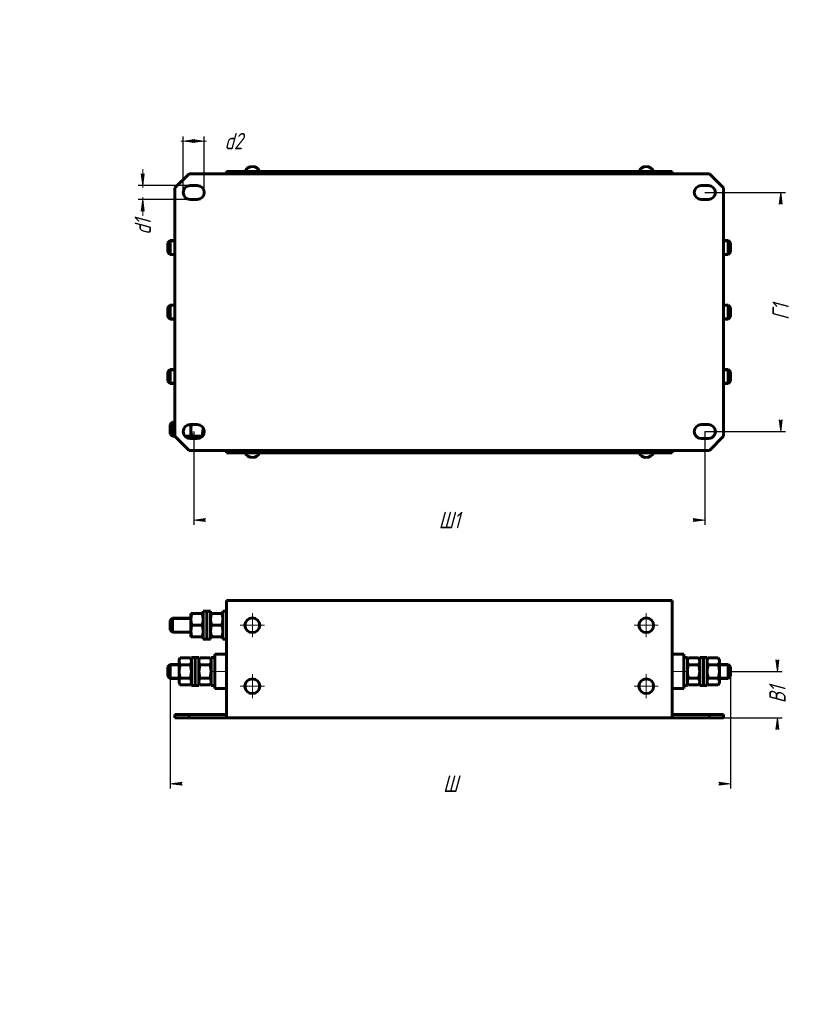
# Model space of a CAD drawing. Header units: millimetres. Extents: x 0 to 594, y 0 to 420.
# Tile 1 of 2: x 0 to 333, y 0 to 420. Entities that reach past the tile are written whole.
import ezdxf

# ---------------------------------------------------------------- set-up
doc = ezdxf.new("R2010")
doc.units = ezdxf.units.MM
for name, pattern in [('K5LT_AXLED', [12, 7.5, -1.5, 1.5, -1.5]), ('K5LT_BASIC', [0]), ('K5LT_THIN', [0])]:
    doc.linetypes.add(name, pattern=pattern)
doc.layers.add('Системный слой', color=7, linetype='Continuous')
doc.styles.add('KDIMTEXTSTYLE', font='GOST_AU.SHX', dxfattribs={"width": 0.96, "oblique": 15, "height": 5})
doc.dimstyles.new('KDIMSTYLE (1.00)', dxfattribs={"dimtxt": 5, "dimasz": 1, "dimexe": 2, "dimexo": 0, "dimgap": 1, "dimtad": 1, "dimtxsty": 'KDIMTEXTSTYLE', "dimsah": 1, "dimcen": 0, "dimdle": 1, "dimadec": 0, "dimazin": 0, "dimtfac": 0.667, "dimtmove": 0, "dimatfit": 3, "dimfxl": 1, "dimtvp": 1, "dimtolj": 1, "dimtzin": 0, "dimarcsym": 0})

# ---------------------------------------------------------------- blocks, each defined once
blk = doc.blocks.new('U0')
at = {"layer": 'Системный слой', "color": 150, "linetype": 'K5LT_BASIC', "lineweight": 60, "true_color": 0x0080ff}
for p, q in [((65.24, 242.3), (66.24, 242.3)), ((70.5, 242.3), (73.04, 242.3))]:
    blk.add_line(p, q, dxfattribs=at)
blk = doc.blocks.new('U1')
at = {"layer": 'Системный слой', "color": 7, "linetype": 'K5LT_THIN', "lineweight": 18}
for p, q in [((65.24, 242.84), (66.24, 242.84)), ((70.12, 242.84), (73.04, 242.84))]:
    blk.add_line(p, q, dxfattribs=at)
blk = doc.blocks.new('U2')
at = {"layer": 'Системный слой', "color": 150, "linetype": 'K5LT_BASIC', "lineweight": 60, "true_color": 0x0080ff}
for p, q in [((73.15, 241.67), (73.06, 241.3)), ((73.29, 242.04), (73.15, 241.67)), ((73.48, 242.41), (73.29, 242.04))]:
    blk.add_line(p, q, dxfattribs=at)
blk = doc.blocks.new('U3')
at = {"layer": 'Системный слой', "color": 150, "linetype": 'K5LT_BASIC', "lineweight": 60, "true_color": 0x0080ff}
for p, q in [((73.06, 245.97), (73.04, 245.3)), ((73.14, 246.63), (73.06, 245.97)), ((73.26, 247.3), (73.14, 246.63))]:
    blk.add_line(p, q, dxfattribs=at)
blk = doc.blocks.new('U4')
at = {"layer": 'Системный слой', "color": 150, "linetype": 'K5LT_BASIC', "lineweight": 60, "true_color": 0x0080ff}
for p, q in [((78.03, 243.36), (78.18, 244.32)), ((78.18, 244.32), (78.24, 245.3)), ((77.79, 242.41), (78.03, 243.36))]:
    blk.add_line(p, q, dxfattribs=at)
blk = doc.blocks.new('U5')
at = {"layer": 'Системный слой', "color": 150, "linetype": 'K5LT_BASIC', "lineweight": 60, "true_color": 0x0080ff}
for p, q in [((77.83, 242.34), (77.79, 242.41)), ((77.86, 242.28), (77.83, 242.34)), ((77.9, 242.21), (77.86, 242.28))]:
    blk.add_line(p, q, dxfattribs=at)
blk = doc.blocks.new('U6')
at = {"layer": 'Системный слой', "color": 150, "linetype": 'K5LT_BASIC', "lineweight": 60, "true_color": 0x0080ff}
for p, q in [((78.22, 245.76), (78.21, 246)), ((78.23, 245.53), (78.22, 245.76)), ((78.24, 245.3), (78.23, 245.53))]:
    blk.add_line(p, q, dxfattribs=at)
blk = doc.blocks.new('KDIMARROW_01')
at = {"layer": 'Системный слой'}
blk.add_hatch(color=0, dxfattribs=at).paths.add_polyline_path([(-5, -0.66), (0, 0), (-5, 0.66), (-4.5, 0)])
at = {"layer": 'Системный слой', "color": 0, "linetype": 'K5LT_THIN', "lineweight": 18}
for p, q in [((-4.5, 0), (-5, 0.66)), ((-5, 0.66), (0, 0)), ((0, 0), (-5, -0.66)), ((-5, -0.66), (-4.5, 0)), ((0, 0), (-1, 0))]:
    blk.add_line(p, q, dxfattribs=at)
blk = doc.blocks.new('KDIMARROW_02')
at = {"layer": 'Системный слой'}
blk.add_hatch(color=0, dxfattribs=at).paths.add_polyline_path([(4.5, 0), (5, 0.66), (0, 0), (5, -0.66)])
at = {"layer": 'Системный слой', "color": 0, "linetype": 'K5LT_THIN', "lineweight": 18}
for p, q in [((0, 0), (-1, 0)), ((5, 0.66), (0, 0)), ((0, 0), (5, -0.66)), ((0, 0), (7, 0)), ((4.5, 0), (5, 0.66)), ((5, -0.66), (4.5, 0))]:
    blk.add_line(p, q, dxfattribs=at)
blk = doc.blocks.new('U7')
at = {"layer": 'Системный слой', "color": 150, "linetype": 'K5LT_BASIC', "lineweight": 60, "true_color": 0x0080ff}
for p, q in [((76.44, 141.99), (76.49, 141.02)), ((76.49, 141.02), (76.65, 140.05)), ((76.65, 140.05), (76.88, 139.1))]:
    blk.add_line(p, q, dxfattribs=at)
blk = doc.blocks.new('U8')
at = {"layer": 'Системный слой', "color": 150, "linetype": 'K5LT_BASIC', "lineweight": 60, "true_color": 0x0080ff}
for p, q in [((76.49, 142.97), (76.44, 141.99)), ((76.65, 143.93), (76.49, 142.97)), ((76.88, 144.88), (76.65, 143.93))]:
    blk.add_line(p, q, dxfattribs=at)
blk = doc.blocks.new('U9')
at = {"layer": 'Системный слой', "color": 150, "linetype": 'K5LT_BASIC', "lineweight": 60, "true_color": 0x0080ff}
for p, q in [((81.43, 143.93), (81.19, 144.88)), ((81.58, 142.97), (81.43, 143.93)), ((81.64, 141.99), (81.58, 142.97))]:
    blk.add_line(p, q, dxfattribs=at)
blk = doc.blocks.new('U10')
at = {"layer": 'Системный слой', "color": 150, "linetype": 'K5LT_BASIC', "lineweight": 60, "true_color": 0x0080ff}
for p, q in [((81.19, 139.1), (81.43, 140.05)), ((81.43, 140.05), (81.58, 141.02)), ((81.58, 141.02), (81.64, 141.99))]:
    blk.add_line(p, q, dxfattribs=at)
blk = doc.blocks.new('U11')
at = {"layer": 'Системный слой', "color": 150, "linetype": 'K5LT_BASIC', "lineweight": 60, "true_color": 0x0080ff}
for p, q in [((88.24, 123.69), (72.24, 123.69)), ((294.24, 123.69), (278.24, 123.69))]:
    blk.add_line(p, q, dxfattribs=at)
blk = doc.blocks.new('U12')
at = {"layer": 'Системный слой', "color": 150, "linetype": 'K5LT_BASIC', "lineweight": 60, "true_color": 0x0080ff}
for p, q in [((88.24, 122.19), (72.24, 122.19)), ((294.24, 122.19), (278.24, 122.19))]:
    blk.add_line(p, q, dxfattribs=at)
blk = doc.blocks.new('U13')
at = {"layer": 'Системный слой', "color": 150, "linetype": 'K5LT_BASIC', "lineweight": 60, "true_color": 0x0080ff}
for p, q in [((83.24, 149.29), (83.24, 141.99)), ((83.24, 141.99), (83.24, 134.69))]:
    blk.add_line(p, q, dxfattribs=at)
blk = doc.blocks.new('U14')
at = {"layer": 'Системный слой', "color": 150, "linetype": 'K5LT_BASIC', "lineweight": 60, "true_color": 0x0080ff}
for p, q in [((290.04, 147.99), (290.04, 141.99)), ((290.04, 141.99), (290.04, 135.99))]:
    blk.add_line(p, q, dxfattribs=at)
blk = doc.blocks.new('U15')
at = {"layer": 'Системный слой', "color": 150, "linetype": 'K5LT_BASIC', "lineweight": 60, "true_color": 0x0080ff}
for p, q in [((291.64, 147.99), (291.64, 141.99)), ((291.64, 141.99), (291.64, 135.99))]:
    blk.add_line(p, q, dxfattribs=at)
blk = doc.blocks.new('U16')
at = {"layer": 'Системный слой', "color": 150, "linetype": 'K5LT_BASIC', "lineweight": 60, "true_color": 0x0080ff}
for p, q in [((73.03, 143.93), (72.79, 144.88)), ((73.18, 142.97), (73.03, 143.93)), ((73.24, 141.99), (73.18, 142.97))]:
    blk.add_line(p, q, dxfattribs=at)
blk = doc.blocks.new('U17')
at = {"layer": 'Системный слой', "color": 150, "linetype": 'K5LT_BASIC', "lineweight": 60, "true_color": 0x0080ff}
for p, q in [((72.79, 139.1), (73.03, 140.05)), ((73.03, 140.05), (73.18, 141.02)), ((73.18, 141.02), (73.24, 141.99))]:
    blk.add_line(p, q, dxfattribs=at)
blk = doc.blocks.new('U18')
at = {"layer": 'Системный слой', "color": 150, "linetype": 'K5LT_BASIC', "lineweight": 60, "true_color": 0x0080ff}
for p, q in [((284.84, 147.99), (284.84, 141.99)), ((284.84, 141.99), (284.84, 135.99))]:
    blk.add_line(p, q, dxfattribs=at)
blk = doc.blocks.new('U19')
at = {"layer": 'Системный слой', "color": 150, "linetype": 'K5LT_BASIC', "lineweight": 60, "true_color": 0x0080ff}
for p, q in [((293.29, 142.97), (293.24, 141.99)), ((293.45, 143.93), (293.29, 142.97)), ((293.68, 144.88), (293.45, 143.93))]:
    blk.add_line(p, q, dxfattribs=at)
blk = doc.blocks.new('U20')
at = {"layer": 'Системный слой', "color": 150, "linetype": 'K5LT_BASIC', "lineweight": 60, "true_color": 0x0080ff}
for p, q in [((293.24, 141.99), (293.29, 141.02)), ((293.29, 141.02), (293.45, 140.05)), ((293.45, 140.05), (293.68, 139.1))]:
    blk.add_line(p, q, dxfattribs=at)
blk = doc.blocks.new('U21')
at = {"layer": 'Системный слой', "color": 150, "linetype": 'K5LT_BASIC', "lineweight": 60, "true_color": 0x0080ff}
for p, q in [((289.59, 139.1), (289.83, 140.05)), ((289.83, 140.05), (289.98, 141.02)), ((289.98, 141.02), (290.04, 141.99))]:
    blk.add_line(p, q, dxfattribs=at)
blk = doc.blocks.new('U22')
at = {"layer": 'Системный слой', "color": 150, "linetype": 'K5LT_BASIC', "lineweight": 60, "true_color": 0x0080ff}
for p, q in [((289.83, 143.93), (289.59, 144.88)), ((289.98, 142.97), (289.83, 143.93)), ((290.04, 141.99), (289.98, 142.97))]:
    blk.add_line(p, q, dxfattribs=at)
blk = doc.blocks.new('U23')
at = {"layer": 'Системный слой', "color": 150, "linetype": 'K5LT_BASIC', "lineweight": 60, "true_color": 0x0080ff}
for p, q in [((284.84, 141.99), (284.89, 141.02)), ((284.89, 141.02), (285.05, 140.05)), ((285.05, 140.05), (285.28, 139.1))]:
    blk.add_line(p, q, dxfattribs=at)
blk = doc.blocks.new('U24')
at = {"layer": 'Системный слой', "color": 150, "linetype": 'K5LT_BASIC', "lineweight": 60, "true_color": 0x0080ff}
for p, q in [((284.89, 142.97), (284.84, 141.99)), ((285.05, 143.93), (284.89, 142.97)), ((285.28, 144.88), (285.05, 143.93))]:
    blk.add_line(p, q, dxfattribs=at)
blk = doc.blocks.new('U25')
at = {"layer": 'Системный слой', "color": 150, "linetype": 'K5LT_BASIC', "lineweight": 60, "true_color": 0x0080ff}
for p, q in [((291.64, 147.99), (291.64, 141.99)), ((291.64, 141.99), (291.64, 135.99))]:
    blk.add_line(p, q, dxfattribs=at)
blk = doc.blocks.new('U26')
at = {"layer": 'Системный слой', "color": 150, "linetype": 'K5LT_BASIC', "lineweight": 60, "true_color": 0x0080ff}
for p, q in [((293.24, 147.99), (293.24, 141.99)), ((293.24, 141.99), (293.24, 135.99))]:
    blk.add_line(p, q, dxfattribs=at)
blk = doc.blocks.new('U27')
at = {"layer": 'Системный слой', "color": 30, "linetype": 'K5LT_AXLED', "lineweight": 18, "true_color": 0xff8000}
for q in [(99.24, 140.84), (94.09, 135.69), (104.39, 135.69), (99.24, 130.54)]:
    blk.add_line((99.24, 135.69), q, dxfattribs=at)
blk = doc.blocks.new('U28')
at = {"layer": 'Системный слой', "color": 30, "linetype": 'K5LT_AXLED', "lineweight": 18, "true_color": 0xff8000}
for q in [(99.24, 166.84), (94.09, 161.69), (104.39, 161.69), (99.24, 156.54)]:
    blk.add_line((99.24, 161.69), q, dxfattribs=at)
blk = doc.blocks.new('U29')
at = {"layer": 'Системный слой', "color": 30, "linetype": 'K5LT_AXLED', "lineweight": 18, "true_color": 0xff8000}
for q in [(267.24, 140.84), (262.09, 135.69), (272.39, 135.69), (267.24, 130.54)]:
    blk.add_line((267.24, 135.69), q, dxfattribs=at)
blk = doc.blocks.new('U30')
at = {"layer": 'Системный слой', "color": 30, "linetype": 'K5LT_AXLED', "lineweight": 18, "true_color": 0xff8000}
for q in [(267.24, 166.84), (262.09, 161.69), (272.39, 161.69), (267.24, 156.54)]:
    blk.add_line((267.24, 161.69), q, dxfattribs=at)

msp = doc.modelspace()

# ---------------------------------------------------------------- linework, layer by layer
at = {"layer": 'Системный слой', "color": 150, "linetype": 'K5LT_BASIC', "lineweight": 60, "true_color": 0x0080ff}
for p, q in [((72.237, 354.295), (66.237, 348.295)), ((294.237, 354.295), (72.237, 354.295)), ((88.237, 355.295), (278.237, 355.295)), ((88.237, 354.295), (88.237, 355.295)), ((88.237, 354.295), (278.237, 354.295)), ((278.237, 354.295), (278.237, 355.295)), ((300.237, 348.295), (294.237, 354.295)), ((75.737, 349.295), (72.737, 349.295)), ((293.737, 349.295), (290.737, 349.295)), ((66.237, 348.295), (66.237, 242.295)), ((300.237, 242.295), (300.237, 348.295)), ((72.737, 343.295), (75.737, 343.295)), ((290.737, 343.295), (293.737, 343.295)), ((64.237, 325.795), (63.237, 324.795)), ((63.237, 324.795), (63.237, 320.795)), ((64.237, 325.795), (66.237, 325.795)), ((64.237, 325.795), (64.237, 319.795)), ((302.237, 325.795), (300.237, 325.795)), ((302.237, 319.795), (302.237, 325.795)), ((302.237, 325.795), (303.237, 324.795)), ((303.237, 320.795), (303.237, 324.795)), ((64.237, 319.795), (63.237, 320.795)), ((64.237, 319.795), (66.237, 319.795)), ((302.237, 319.795), (300.237, 319.795)), ((302.237, 319.795), (303.237, 320.795)), ((64.237, 298.295), (63.237, 297.295)), ((64.237, 298.295), (66.237, 298.295)), ((64.237, 298.295), (64.237, 292.295)), ((302.237, 298.295), (300.237, 298.295)), ((302.237, 292.295), (302.237, 298.295)), ((302.237, 298.295), (303.237, 297.295)), ((63.237, 297.295), (63.237, 293.295)), ((303.237, 293.295), (303.237, 297.295)), ((64.237, 292.295), (63.237, 293.295)), ((64.237, 292.295), (66.237, 292.295)), ((302.237, 292.295), (300.237, 292.295)), ((302.237, 292.295), (303.237, 293.295)), ((64.237, 270.795), (63.237, 269.795)), ((63.237, 269.795), (63.237, 265.795)), ((64.237, 270.795), (66.237, 270.795)), ((64.237, 270.795), (64.237, 264.795)), ((302.237, 270.795), (300.237, 270.795)), ((302.237, 264.795), (302.237, 270.795)), ((302.237, 270.795), (303.237, 269.795)), ((303.237, 265.795), (303.237, 269.795)), ((64.237, 264.795), (63.237, 265.795)), ((64.237, 264.795), (66.237, 264.795)), ((302.237, 264.795), (300.237, 264.795)), ((302.237, 264.795), (303.237, 265.795)), ((65.237, 248.295), (64.237, 247.295)), ((65.237, 248.295), (66.237, 248.295)), ((65.237, 248.295), (65.237, 242.295)), ((64.237, 247.295), (64.237, 243.295)), ((75.737, 247.295), (72.737, 247.295)), ((73.037, 245.295), (73.037, 247.295)), ((73.037, 241.295), (73.037, 245.295)), ((78.237, 242.637), (78.237, 245.954)), ((293.737, 247.295), (290.737, 247.295)), ((65.237, 242.295), (64.237, 243.295)), ((66.237, 242.295), (72.237, 236.295)), ((72.737, 241.295), (75.737, 241.295)), ((73.483, 242.409), (77.79, 242.409)), ((290.737, 241.295), (293.737, 241.295)), ((294.237, 236.295), (300.237, 242.295)), ((72.237, 236.295), (294.237, 236.295)), ((278.237, 236.295), (88.237, 236.295)), ((88.237, 236.295), (88.237, 235.295)), ((278.237, 235.295), (88.237, 235.295)), ((278.237, 236.295), (278.237, 235.295)), ((88.237, 172.191), (88.237, 170.191)), ((88.237, 172.191), (278.237, 172.191)), ((88.237, 170.191), (88.237, 122.191)), ((278.237, 170.191), (278.237, 172.191)), ((278.237, 122.191), (278.237, 170.191)), ((65.237, 164.691), (64.237, 163.691)), ((65.237, 164.691), (73.037, 164.691)), ((65.237, 164.691), (65.237, 158.691)), ((73.037, 166.691), (73.483, 166.691)), ((73.037, 164.191), (73.037, 166.691)), ((73.037, 159.191), (73.037, 164.191)), ((73.483, 166.691), (77.79, 166.691)), ((77.79, 166.691), (78.237, 166.691)), ((78.237, 155.691), (78.237, 167.691)), ((79.837, 167.691), (78.237, 167.691)), ((79.837, 155.691), (79.837, 167.691)), ((81.437, 167.691), (79.837, 167.691)), ((79.837, 155.691), (79.837, 167.691)), ((81.437, 155.691), (81.437, 167.691)), ((81.437, 166.691), (81.883, 166.691)), ((81.883, 166.691), (86.19, 166.691)), ((86.19, 166.691), (86.637, 166.691)), ((86.637, 155.691), (86.637, 167.691)), ((88.237, 167.691), (86.637, 167.691)), ((64.237, 163.691), (64.237, 159.691)), ((65.237, 158.691), (64.237, 159.691)), ((73.483, 161.691), (77.79, 161.691)), ((81.883, 161.691), (86.19, 161.691)), ((65.237, 158.691), (73.037, 158.691)), ((73.037, 156.691), (73.037, 159.191)), ((73.483, 156.691), (73.037, 156.691)), ((73.483, 156.691), (77.79, 156.691)), ((78.237, 156.691), (77.79, 156.691)), ((79.837, 155.691), (78.237, 155.691)), ((81.437, 155.691), (79.837, 155.691)), ((81.883, 156.691), (81.437, 156.691)), ((81.883, 156.691), (86.19, 156.691)), ((86.637, 156.691), (86.19, 156.691)), ((88.237, 155.691), (86.637, 155.691)), ((68.037, 146.991), (68.483, 147.764)), ((68.483, 147.764), (72.79, 147.764)), ((72.79, 147.764), (73.237, 146.991)), ((73.237, 135.991), (73.237, 147.991)), ((74.837, 147.991), (73.237, 147.991)), ((74.837, 135.991), (74.837, 147.991)), ((74.837, 135.991), (74.837, 147.991)), ((76.437, 147.991), (74.837, 147.991)), ((76.437, 135.991), (76.437, 147.991)), ((76.883, 147.764), (76.437, 146.991)), ((81.19, 147.764), (76.883, 147.764)), ((81.637, 146.991), (81.19, 147.764)), ((81.637, 135.991), (81.637, 147.991)), ((83.237, 147.991), (81.637, 147.991)), ((83.237, 149.291), (88.237, 149.291)), ((283.237, 149.291), (278.237, 149.291)), ((283.237, 134.691), (283.237, 149.291)), ((283.237, 147.991), (284.837, 147.991)), ((284.837, 146.991), (285.283, 147.764)), ((285.283, 147.764), (289.59, 147.764)), ((289.59, 147.764), (290.037, 146.991)), ((290.037, 147.991), (291.637, 147.991)), ((291.637, 147.991), (293.237, 147.991)), ((293.683, 147.764), (293.237, 146.991)), ((297.99, 147.764), (293.683, 147.764)), ((298.437, 146.991), (297.99, 147.764)), ((64.237, 144.991), (63.237, 143.991)), ((63.237, 143.991), (63.237, 139.991)), ((64.237, 144.991), (68.037, 144.991)), ((64.237, 144.991), (64.237, 138.991)), ((68.037, 146.321), (68.037, 146.991)), ((68.037, 141.991), (68.037, 146.321)), ((68.483, 144.878), (72.79, 144.878)), ((81.19, 144.878), (76.883, 144.878)), ((285.283, 144.878), (289.59, 144.878)), ((297.99, 144.878), (293.683, 144.878)), ((298.437, 146.991), (298.437, 146.321)), ((298.437, 146.321), (298.437, 141.991)), ((302.237, 144.991), (298.437, 144.991)), ((302.237, 138.991), (302.237, 144.991)), ((302.237, 144.991), (303.237, 143.991)), ((303.237, 139.991), (303.237, 143.991)), ((64.237, 138.991), (63.237, 139.991)), ((64.237, 138.991), (68.037, 138.991)), ((68.037, 137.661), (68.037, 141.991)), ((68.483, 139.104), (72.79, 139.104)), ((81.19, 139.104), (76.883, 139.104)), ((285.283, 139.104), (289.59, 139.104)), ((297.99, 139.104), (293.683, 139.104)), ((298.437, 141.991), (298.437, 137.661)), ((302.237, 138.991), (298.437, 138.991)), ((302.237, 138.991), (303.237, 139.991)), ((68.037, 136.991), (68.037, 137.661)), ((68.037, 136.991), (68.483, 136.217)), ((68.483, 136.217), (72.79, 136.217)), ((72.79, 136.217), (73.237, 136.991)), ((74.837, 135.991), (73.237, 135.991)), ((76.437, 135.991), (74.837, 135.991)), ((76.883, 136.217), (76.437, 136.991)), ((81.19, 136.217), (76.883, 136.217)), ((81.637, 136.991), (81.19, 136.217)), ((83.237, 135.991), (81.637, 135.991)), ((83.237, 134.691), (88.237, 134.691)), ((283.237, 134.691), (278.237, 134.691)), ((283.237, 135.991), (284.837, 135.991)), ((284.837, 136.991), (285.283, 136.217)), ((285.283, 136.217), (289.59, 136.217)), ((289.59, 136.217), (290.037, 136.991)), ((290.037, 135.991), (291.637, 135.991)), ((291.637, 135.991), (293.237, 135.991)), ((293.683, 136.217), (293.237, 136.991)), ((297.99, 136.217), (293.683, 136.217)), ((298.437, 136.991), (297.99, 136.217)), ((298.437, 137.661), (298.437, 136.991)), ((72.237, 123.691), (66.237, 123.691)), ((66.237, 123.691), (66.237, 122.191)), ((72.237, 122.191), (66.237, 122.191)), ((72.237, 123.691), (72.237, 122.191)), ((88.237, 122.191), (278.237, 122.191)), ((294.237, 123.691), (294.237, 122.191)), ((300.237, 123.691), (294.237, 123.691)), ((300.237, 122.191), (294.237, 122.191)), ((300.237, 123.691), (300.237, 122.191))]:
    msp.add_line(p, q, dxfattribs=at)
at = {"layer": 'Системный слой', "color": 7, "linetype": 'K5LT_THIN', "lineweight": 18}
for p, q in [((64.237, 325.254), (63.695, 325.254)), ((64.237, 325.254), (66.237, 325.254)), ((302.237, 325.254), (300.237, 325.254)), ((302.237, 325.254), (302.778, 325.254)), ((64.237, 320.337), (63.695, 320.337)), ((64.237, 320.337), (66.237, 320.337)), ((302.237, 320.337), (300.237, 320.337)), ((302.237, 320.337), (302.778, 320.337)), ((64.237, 297.754), (63.695, 297.754)), ((64.237, 297.754), (66.237, 297.754)), ((302.237, 297.754), (300.237, 297.754)), ((302.237, 297.754), (302.778, 297.754)), ((64.237, 292.837), (63.695, 292.837)), ((64.237, 292.837), (66.237, 292.837)), ((302.237, 292.837), (300.237, 292.837)), ((302.237, 292.837), (302.778, 292.837)), ((64.237, 270.254), (63.695, 270.254)), ((64.237, 270.254), (66.237, 270.254)), ((302.237, 270.254), (300.237, 270.254)), ((302.237, 270.254), (302.778, 270.254)), ((64.237, 265.337), (63.695, 265.337)), ((64.237, 265.337), (66.237, 265.337)), ((302.237, 265.337), (300.237, 265.337)), ((302.237, 265.337), (302.778, 265.337)), ((65.237, 247.754), (64.695, 247.754)), ((65.237, 247.754), (66.237, 247.754)), ((65.237, 242.837), (64.695, 242.837)), ((65.237, 164.15), (64.695, 164.15)), ((65.237, 164.15), (73.037, 164.15)), ((65.237, 159.232), (64.695, 159.232)), ((65.237, 159.232), (73.037, 159.232)), ((64.237, 144.45), (63.695, 144.45)), ((64.237, 144.45), (68.037, 144.45)), ((302.237, 144.45), (298.437, 144.45)), ((302.237, 144.45), (302.778, 144.45)), ((64.237, 139.532), (63.695, 139.532)), ((64.237, 139.532), (68.037, 139.532)), ((302.237, 139.532), (298.437, 139.532)), ((302.237, 139.532), (302.778, 139.532))]:
    msp.add_line(p, q, dxfattribs=at)
at = {"layer": 'Системный слой', "color": 30, "linetype": 'K5LT_AXLED', "lineweight": 18, "true_color": 0xff8000}
for p, q in [((81.237, 141.991), (90.237, 141.991)), ((285.237, 141.991), (276.237, 141.991))]:
    msp.add_line(p, q, dxfattribs=at)
at = {"layer": 'Системный слой', "color": 150, "linetype": 'K5LT_BASIC', "lineweight": 60, "true_color": 0x0080ff}
for centre in [(99.237, 161.691), (267.237, 161.691), (99.237, 135.691), (267.237, 135.691)]:
    msp.add_circle(centre, 3.15, dxfattribs=at)
for centre, radius, start, end in [((99.237, 353.983), 3.412, 90, 157.38014), ((99.237, 353.983), 3.412, 22.61986, 90), ((267.237, 353.983), 3.412, 90, 157.38014), ((267.237, 353.983), 3.412, 22.61986, 90), ((72.737, 346.295), 3, 90, 270), ((75.737, 346.295), 3, 270, 90), ((290.737, 346.295), 3, 90, 270), ((293.737, 346.295), 3, 270, 90), ((72.737, 244.295), 3, 90, 270), ((75.737, 244.295), 3, 270, 90), ((290.737, 244.295), 3, 90, 270), ((293.737, 244.295), 3, 270, 90), ((99.237, 236.608), 3.412, 202.61986, 270), ((99.237, 236.608), 3.412, 270, 337.38014), ((267.237, 236.608), 3.412, 202.61986, 270), ((267.237, 236.608), 3.412, 270, 337.38014)]:
    msp.add_arc(centre, radius, start, end, dxfattribs=at)
for points, knots in [([(73.037, 245.295), (73.037, 245.215), (73.039, 245.054), (73.049, 244.811), (73.066, 244.569), (73.095, 244.267), (73.143, 243.906), (73.228, 243.424), (73.341, 242.924), (73.438, 242.566), (73.483, 242.409)], [0, 0, 0, 0, 1.8184641, 3.6369281, 5.4553922, 7.2738563, 10.4656914, 13.6575265, 18.3042162, 22, 22, 22, 22]), ([(73.483, 166.691), (73.424, 166.513), (73.335, 166.225), (73.232, 165.82), (73.161, 165.488), (73.108, 165.175), (73.064, 164.826), (73.041, 164.503), (73.037, 164.271), (73.037, 164.191)], [0, 0, 0, 0, 2.192924, 3.5182583, 4.9042648, 6.1846453, 7.2478472, 9.0585836, 10, 10, 10, 10]), ([(73.037, 164.191), (73.037, 164.038), (73.047, 163.741), (73.093, 163.291), (73.159, 162.899), (73.277, 162.358), (73.388, 161.976), (73.483, 161.691)], [0, 0, 0, 0, 1.4474022, 2.7997206, 4.2800738, 5.188369, 8, 8, 8, 8]), ([(78.237, 164.191), (78.237, 164.344), (78.226, 164.64), (78.18, 165.091), (78.114, 165.483), (77.996, 166.023), (77.885, 166.405), (77.79, 166.691)], [0, 0, 0, 0, 1.4474022, 2.7997206, 4.2800738, 5.188369, 8, 8, 8, 8]), ([(77.79, 161.691), (77.849, 161.869), (77.938, 162.157), (78.041, 162.562), (78.112, 162.894), (78.165, 163.206), (78.209, 163.556), (78.232, 163.878), (78.237, 164.111), (78.237, 164.191)], [0, 0, 0, 0, 2.192924, 3.5182583, 4.9042648, 6.1846453, 7.2478472, 9.0585836, 10, 10, 10, 10]), ([(81.883, 166.691), (81.824, 166.513), (81.735, 166.225), (81.632, 165.82), (81.561, 165.488), (81.508, 165.175), (81.464, 164.826), (81.441, 164.503), (81.437, 164.271), (81.437, 164.191)], [0, 0, 0, 0, 2.192924, 3.5182583, 4.9042648, 6.1846453, 7.2478472, 9.0585836, 10, 10, 10, 10]), ([(81.437, 164.191), (81.437, 164.038), (81.447, 163.741), (81.493, 163.291), (81.559, 162.899), (81.677, 162.358), (81.788, 161.976), (81.883, 161.691)], [0, 0, 0, 0, 1.4474022, 2.7997206, 4.2800738, 5.188369, 8, 8, 8, 8]), ([(86.637, 164.191), (86.637, 164.344), (86.626, 164.64), (86.58, 165.091), (86.514, 165.483), (86.396, 166.023), (86.285, 166.405), (86.19, 166.691)], [0, 0, 0, 0, 1.4474022, 2.7997206, 4.2800738, 5.188369, 8, 8, 8, 8]), ([(86.19, 161.691), (86.249, 161.869), (86.338, 162.157), (86.441, 162.562), (86.512, 162.894), (86.565, 163.206), (86.609, 163.556), (86.632, 163.878), (86.637, 164.111), (86.637, 164.191)], [0, 0, 0, 0, 2.192924, 3.5182583, 4.9042648, 6.1846453, 7.2478472, 9.0585836, 10, 10, 10, 10]), ([(73.483, 161.691), (73.424, 161.513), (73.335, 161.225), (73.232, 160.82), (73.161, 160.488), (73.108, 160.175), (73.064, 159.826), (73.041, 159.503), (73.037, 159.271), (73.037, 159.191)], [0, 0, 0, 0, 2.192924, 3.5182583, 4.9042648, 6.1846453, 7.2478472, 9.0585836, 10, 10, 10, 10]), ([(78.237, 159.191), (78.237, 159.344), (78.226, 159.64), (78.18, 160.091), (78.114, 160.483), (77.996, 161.023), (77.885, 161.405), (77.79, 161.691)], [0, 0, 0, 0, 1.4474022, 2.7997206, 4.2800738, 5.188369, 8, 8, 8, 8]), ([(81.883, 161.691), (81.824, 161.513), (81.735, 161.225), (81.632, 160.82), (81.561, 160.488), (81.508, 160.175), (81.464, 159.826), (81.441, 159.503), (81.437, 159.271), (81.437, 159.191)], [0, 0, 0, 0, 2.192924, 3.5182583, 4.9042648, 6.1846453, 7.2478472, 9.0585836, 10, 10, 10, 10]), ([(86.637, 159.191), (86.637, 159.344), (86.626, 159.64), (86.58, 160.091), (86.514, 160.483), (86.396, 161.023), (86.285, 161.405), (86.19, 161.691)], [0, 0, 0, 0, 1.4474022, 2.7997206, 4.2800738, 5.188369, 8, 8, 8, 8]), ([(73.037, 159.191), (73.037, 159.038), (73.047, 158.741), (73.093, 158.291), (73.159, 157.899), (73.277, 157.358), (73.388, 156.976), (73.483, 156.691)], [0, 0, 0, 0, 1.4474022, 2.7997206, 4.2800738, 5.188369, 8, 8, 8, 8]), ([(77.79, 156.691), (77.849, 156.869), (77.938, 157.157), (78.041, 157.562), (78.112, 157.894), (78.165, 158.206), (78.209, 158.556), (78.232, 158.878), (78.237, 159.111), (78.237, 159.191)], [0, 0, 0, 0, 2.192924, 3.5182583, 4.9042648, 6.1846453, 7.2478472, 9.0585836, 10, 10, 10, 10]), ([(81.437, 159.191), (81.437, 159.038), (81.447, 158.741), (81.493, 158.291), (81.559, 157.899), (81.677, 157.358), (81.788, 156.976), (81.883, 156.691)], [0, 0, 0, 0, 1.4474022, 2.7997206, 4.2800738, 5.188369, 8, 8, 8, 8]), ([(86.19, 156.691), (86.249, 156.869), (86.338, 157.157), (86.441, 157.562), (86.512, 157.894), (86.565, 158.206), (86.609, 158.556), (86.632, 158.878), (86.637, 159.111), (86.637, 159.191)], [0, 0, 0, 0, 2.192924, 3.5182583, 4.9042648, 6.1846453, 7.2478472, 9.0585836, 10, 10, 10, 10]), ([(68.483, 147.764), (68.424, 147.661), (68.335, 147.495), (68.232, 147.261), (68.161, 147.07), (68.108, 146.889), (68.064, 146.688), (68.041, 146.501), (68.037, 146.367), (68.037, 146.321)], [0, 0, 0, 0, 2.192924, 3.5182583, 4.9042648, 6.1846453, 7.2478472, 9.0585836, 10, 10, 10, 10]), ([(73.237, 146.321), (73.237, 146.409), (73.226, 146.58), (73.18, 146.841), (73.114, 147.067), (72.996, 147.379), (72.885, 147.599), (72.79, 147.764)], [0, 0, 0, 0, 1.4474022, 2.7997206, 4.2800738, 5.188369, 8, 8, 8, 8]), ([(76.883, 147.764), (76.824, 147.661), (76.735, 147.495), (76.632, 147.261), (76.561, 147.07), (76.508, 146.889), (76.464, 146.688), (76.441, 146.501), (76.437, 146.367), (76.437, 146.321)], [0, 0, 0, 0, 2.192924, 3.5182583, 4.9042648, 6.1846453, 7.2478472, 9.0585836, 10, 10, 10, 10]), ([(81.637, 146.321), (81.637, 146.409), (81.626, 146.58), (81.58, 146.841), (81.514, 147.067), (81.396, 147.379), (81.285, 147.599), (81.19, 147.764)], [0, 0, 0, 0, 1.4474022, 2.7997206, 4.2800738, 5.188369, 8, 8, 8, 8]), ([(285.283, 147.764), (285.224, 147.661), (285.135, 147.495), (285.032, 147.261), (284.961, 147.07), (284.908, 146.889), (284.864, 146.688), (284.841, 146.501), (284.837, 146.367), (284.837, 146.321)], [0, 0, 0, 0, 2.192924, 3.5182583, 4.9042648, 6.1846453, 7.2478472, 9.0585836, 10, 10, 10, 10]), ([(290.037, 146.321), (290.037, 146.409), (290.026, 146.58), (289.98, 146.841), (289.914, 147.067), (289.796, 147.379), (289.685, 147.599), (289.59, 147.764)], [0, 0, 0, 0, 1.4474022, 2.7997206, 4.2800738, 5.188369, 8, 8, 8, 8]), ([(293.683, 147.764), (293.624, 147.661), (293.535, 147.495), (293.432, 147.261), (293.361, 147.07), (293.308, 146.889), (293.264, 146.688), (293.241, 146.501), (293.237, 146.367), (293.237, 146.321)], [0, 0, 0, 0, 2.192924, 3.5182583, 4.9042648, 6.1846453, 7.2478472, 9.0585836, 10, 10, 10, 10]), ([(298.437, 146.321), (298.437, 146.409), (298.426, 146.58), (298.38, 146.841), (298.314, 147.067), (298.196, 147.379), (298.085, 147.599), (297.99, 147.764)], [0, 0, 0, 0, 1.4474022, 2.7997206, 4.2800738, 5.188369, 8, 8, 8, 8]), ([(68.037, 146.321), (68.037, 146.232), (68.047, 146.061), (68.093, 145.801), (68.159, 145.575), (68.277, 145.263), (68.388, 145.042), (68.483, 144.878)], [0, 0, 0, 0, 1.4474022, 2.7997206, 4.2800738, 5.188369, 8, 8, 8, 8]), ([(68.483, 144.878), (68.465, 144.816), (68.421, 144.657), (68.34, 144.35), (68.24, 143.921), (68.157, 143.472), (68.099, 143.054), (68.069, 142.759), (68.052, 142.523), (68.043, 142.346), (68.038, 142.168), (68.037, 142.05), (68.037, 141.991)], [0, 0, 0, 0, 1.432862, 3.7254411, 7.1643098, 11.3382807, 14.0037105, 16.6691403, 18.0018553, 19.3345702, 20.6672851, 22, 22, 22, 22]), ([(72.79, 144.878), (72.849, 144.98), (72.938, 145.147), (73.041, 145.381), (73.112, 145.572), (73.165, 145.753), (73.209, 145.954), (73.232, 146.14), (73.237, 146.275), (73.237, 146.321)], [0, 0, 0, 0, 2.192924, 3.5182583, 4.9042648, 6.1846453, 7.2478472, 9.0585836, 10, 10, 10, 10]), ([(76.437, 146.321), (76.437, 146.232), (76.447, 146.061), (76.493, 145.801), (76.559, 145.575), (76.677, 145.263), (76.788, 145.042), (76.883, 144.878)], [0, 0, 0, 0, 1.4474022, 2.7997206, 4.2800738, 5.188369, 8, 8, 8, 8]), ([(81.19, 144.878), (81.249, 144.98), (81.338, 145.147), (81.441, 145.381), (81.512, 145.572), (81.565, 145.753), (81.609, 145.954), (81.632, 146.14), (81.637, 146.275), (81.637, 146.321)], [0, 0, 0, 0, 2.192924, 3.5182583, 4.9042648, 6.1846453, 7.2478472, 9.0585836, 10, 10, 10, 10]), ([(284.837, 146.321), (284.837, 146.232), (284.847, 146.061), (284.893, 145.801), (284.959, 145.575), (285.077, 145.263), (285.188, 145.042), (285.283, 144.878)], [0, 0, 0, 0, 1.4474022, 2.7997206, 4.2800738, 5.188369, 8, 8, 8, 8]), ([(289.59, 144.878), (289.649, 144.98), (289.738, 145.147), (289.841, 145.381), (289.912, 145.572), (289.965, 145.753), (290.009, 145.954), (290.032, 146.14), (290.037, 146.275), (290.037, 146.321)], [0, 0, 0, 0, 2.192924, 3.5182583, 4.9042648, 6.1846453, 7.2478472, 9.0585836, 10, 10, 10, 10]), ([(293.237, 146.321), (293.237, 146.232), (293.247, 146.061), (293.293, 145.801), (293.359, 145.575), (293.477, 145.263), (293.588, 145.042), (293.683, 144.878)], [0, 0, 0, 0, 1.4474022, 2.7997206, 4.2800738, 5.188369, 8, 8, 8, 8]), ([(297.99, 144.878), (298.049, 144.98), (298.138, 145.147), (298.241, 145.381), (298.312, 145.572), (298.365, 145.753), (298.409, 145.954), (298.432, 146.14), (298.437, 146.275), (298.437, 146.321)], [0, 0, 0, 0, 2.192924, 3.5182583, 4.9042648, 6.1846453, 7.2478472, 9.0585836, 10, 10, 10, 10]), ([(298.437, 141.991), (298.437, 142.071), (298.434, 142.233), (298.424, 142.475), (298.407, 142.717), (298.378, 143.019), (298.33, 143.38), (298.245, 143.862), (298.132, 144.362), (298.035, 144.72), (297.99, 144.878)], [0, 0, 0, 0, 1.8184641, 3.6369281, 5.4553922, 7.2738563, 10.4656914, 13.6575265, 18.3042162, 22, 22, 22, 22]), ([(68.037, 141.991), (68.037, 141.91), (68.039, 141.749), (68.049, 141.506), (68.066, 141.265), (68.095, 140.963), (68.143, 140.602), (68.228, 140.119), (68.341, 139.619), (68.438, 139.262), (68.483, 139.104)], [0, 0, 0, 0, 1.8184641, 3.6369281, 5.4553922, 7.2738563, 10.4656914, 13.6575265, 18.3042162, 22, 22, 22, 22]), ([(68.483, 139.104), (68.424, 139.001), (68.335, 138.835), (68.232, 138.601), (68.161, 138.409), (68.108, 138.229), (68.064, 138.027), (68.041, 137.841), (68.037, 137.707), (68.037, 137.661)], [0, 0, 0, 0, 2.192924, 3.5182583, 4.9042648, 6.1846453, 7.2478472, 9.0585836, 10, 10, 10, 10]), ([(73.237, 137.661), (73.237, 137.749), (73.226, 137.92), (73.18, 138.18), (73.114, 138.407), (72.996, 138.719), (72.885, 138.939), (72.79, 139.104)], [0, 0, 0, 0, 1.4474022, 2.7997206, 4.2800738, 5.188369, 8, 8, 8, 8]), ([(76.883, 139.104), (76.824, 139.001), (76.735, 138.835), (76.632, 138.601), (76.561, 138.409), (76.508, 138.229), (76.464, 138.027), (76.441, 137.841), (76.437, 137.707), (76.437, 137.661)], [0, 0, 0, 0, 2.192924, 3.5182583, 4.9042648, 6.1846453, 7.2478472, 9.0585836, 10, 10, 10, 10]), ([(81.637, 137.661), (81.637, 137.749), (81.626, 137.92), (81.58, 138.18), (81.514, 138.407), (81.396, 138.719), (81.285, 138.939), (81.19, 139.104)], [0, 0, 0, 0, 1.4474022, 2.7997206, 4.2800738, 5.188369, 8, 8, 8, 8]), ([(285.283, 139.104), (285.224, 139.001), (285.135, 138.835), (285.032, 138.601), (284.961, 138.409), (284.908, 138.229), (284.864, 138.027), (284.841, 137.841), (284.837, 137.707), (284.837, 137.661)], [0, 0, 0, 0, 2.192924, 3.5182583, 4.9042648, 6.1846453, 7.2478472, 9.0585836, 10, 10, 10, 10]), ([(290.037, 137.661), (290.037, 137.749), (290.026, 137.92), (289.98, 138.18), (289.914, 138.407), (289.796, 138.719), (289.685, 138.939), (289.59, 139.104)], [0, 0, 0, 0, 1.4474022, 2.7997206, 4.2800738, 5.188369, 8, 8, 8, 8]), ([(293.683, 139.104), (293.624, 139.001), (293.535, 138.835), (293.432, 138.601), (293.361, 138.409), (293.308, 138.229), (293.264, 138.027), (293.241, 137.841), (293.237, 137.707), (293.237, 137.661)], [0, 0, 0, 0, 2.192924, 3.5182583, 4.9042648, 6.1846453, 7.2478472, 9.0585836, 10, 10, 10, 10]), ([(297.99, 139.104), (298.008, 139.165), (298.052, 139.324), (298.133, 139.632), (298.233, 140.061), (298.316, 140.51), (298.374, 140.928), (298.404, 141.222), (298.421, 141.458), (298.43, 141.636), (298.435, 141.814), (298.437, 141.932), (298.437, 141.991)], [0, 0, 0, 0, 1.432862, 3.7254411, 7.1643098, 11.3382807, 14.0037105, 16.6691403, 18.0018553, 19.3345702, 20.6672851, 22, 22, 22, 22]), ([(298.437, 137.661), (298.437, 137.749), (298.426, 137.92), (298.38, 138.18), (298.314, 138.407), (298.196, 138.719), (298.085, 138.939), (297.99, 139.104)], [0, 0, 0, 0, 1.4474022, 2.7997206, 4.2800738, 5.188369, 8, 8, 8, 8]), ([(68.037, 137.661), (68.037, 137.572), (68.047, 137.401), (68.093, 137.141), (68.159, 136.915), (68.277, 136.603), (68.388, 136.382), (68.483, 136.217)], [0, 0, 0, 0, 1.4474022, 2.7997206, 4.2800738, 5.188369, 8, 8, 8, 8]), ([(72.79, 136.217), (72.849, 136.32), (72.938, 136.486), (73.041, 136.72), (73.112, 136.912), (73.165, 137.092), (73.209, 137.294), (73.232, 137.48), (73.237, 137.615), (73.237, 137.661)], [0, 0, 0, 0, 2.192924, 3.5182583, 4.9042648, 6.1846453, 7.2478472, 9.0585836, 10, 10, 10, 10]), ([(76.437, 137.661), (76.437, 137.572), (76.447, 137.401), (76.493, 137.141), (76.559, 136.915), (76.677, 136.603), (76.788, 136.382), (76.883, 136.217)], [0, 0, 0, 0, 1.4474022, 2.7997206, 4.2800738, 5.188369, 8, 8, 8, 8]), ([(81.19, 136.217), (81.249, 136.32), (81.338, 136.486), (81.441, 136.72), (81.512, 136.912), (81.565, 137.092), (81.609, 137.294), (81.632, 137.48), (81.637, 137.615), (81.637, 137.661)], [0, 0, 0, 0, 2.192924, 3.5182583, 4.9042648, 6.1846453, 7.2478472, 9.0585836, 10, 10, 10, 10]), ([(284.837, 137.661), (284.837, 137.572), (284.847, 137.401), (284.893, 137.141), (284.959, 136.915), (285.077, 136.603), (285.188, 136.382), (285.283, 136.217)], [0, 0, 0, 0, 1.4474022, 2.7997206, 4.2800738, 5.188369, 8, 8, 8, 8]), ([(289.59, 136.217), (289.649, 136.32), (289.738, 136.486), (289.841, 136.72), (289.912, 136.912), (289.965, 137.092), (290.009, 137.294), (290.032, 137.48), (290.037, 137.615), (290.037, 137.661)], [0, 0, 0, 0, 2.192924, 3.5182583, 4.9042648, 6.1846453, 7.2478472, 9.0585836, 10, 10, 10, 10]), ([(293.237, 137.661), (293.237, 137.572), (293.247, 137.401), (293.293, 137.141), (293.359, 136.915), (293.477, 136.603), (293.588, 136.382), (293.683, 136.217)], [0, 0, 0, 0, 1.4474022, 2.7997206, 4.2800738, 5.188369, 8, 8, 8, 8]), ([(297.99, 136.217), (298.049, 136.32), (298.138, 136.486), (298.241, 136.72), (298.312, 136.912), (298.365, 137.092), (298.409, 137.294), (298.432, 137.48), (298.437, 137.615), (298.437, 137.661)], [0, 0, 0, 0, 2.192924, 3.5182583, 4.9042648, 6.1846453, 7.2478472, 9.0585836, 10, 10, 10, 10])]:
    msp.add_open_spline(points, degree=3, knots=knots, dxfattribs=at)

# ---------------------------------------------------------------- block references
at = {"layer": 'Системный слой'}
for name in ['U3', 'U4', 'U6', 'U1', 'U0', 'U2', 'U5', 'U28', 'U30', 'U13', 'U18', 'U14', 'U15', 'U25', 'U26', 'U16', 'U8', 'U9', 'U24', 'U22', 'U19', 'U17', 'U7', 'U10', 'U27', 'U29', 'U23', 'U21', 'U20', 'U11', 'U12']:
    msp.add_blockref(name, (0, 0), dxfattribs=at)

# ---------------------------------------------------------------- dimensions: what is measured, and where the dimension line sits
at = {"layer": 'Системный слой', "color": 7}
for base, p1, p2, location, text, override in [((69.737, 368.207), (78.737, 346.295), (69.737, 346.295), (91.218, 368.207), '\\H5.0;\\W0.965;\\Q15;\\H5.0;\\W0.965;\\Q15;\\Q15;\\H7.00;d2\\Q15;\\H5.00;', {"dimexo": 0, "dimblk1": 'KDIMARROW_02', "dimblk2": 'KDIMARROW_02', "dimse1": 0, "dimse2": 0, "dimclrt": 7, "dimtolj": 1}), ((292.237, 206.557), (74.237, 244.295), (292.237, 244.295), (183.237, 206.557), '\\H5.0;\\W0.965;\\Q15;\\H5.0;\\W0.965;\\Q15;\\Q15;\\H7.00;Ш1\\Q15;\\H5.00;', {"dimexo": 0, "dimblk1": 'KDIMARROW_01', "dimblk2": 'KDIMARROW_01', "dimse1": 0, "dimse2": 0, "dimclrt": 7, "dimtolj": 1}), ((303.237, 94.074), (64.237, 141.991), (303.237, 141.991), (183.737, 94.074), '\\H5.0;\\W0.965;\\Q15;\\H5.0;\\W0.965;\\Q15;\\Q15;\\H7.00;Ш\\Q15;\\H10.00;', {"dimexo": 0, "dimblk1": 'KDIMARROW_01', "dimblk2": 'KDIMARROW_01', "dimse1": 0, "dimse2": 0, "dimclrt": 7, "dimtolj": 1})]:
    msp.add_linear_dim(base=base, p1=p1, p2=p2, location=location, text=text, dimstyle='KDIMSTYLE (1.00)', override=override, dxfattribs=at).render()
for base, p1, p2, location, text, override in [((52.471, 349.295), (74.237, 343.295), (74.237, 349.295), (52.471, 331.615), '\\H5.0;\\W0.965;\\Q15;\\H5.0;\\W0.965;\\Q15;\\Q15;\\H7.00;d1\\Q15;\\H5.00;', {"dimexo": 0, "dimblk1": 'KDIMARROW_02', "dimblk2": 'KDIMARROW_02', "dimse1": 0, "dimse2": 0, "dimclrt": 7, "dimtolj": 1}), ((324.59, 346.295), (292.237, 244.295), (292.237, 346.295), (324.59, 295.295), '\\H5.0;\\W0.965;\\Q15;\\H5.0;\\W0.965;\\Q15;\\Q15;\\H7.00;Г1\\Q15;\\H5.00;', {"dimexo": 0, "dimblk1": 'KDIMARROW_01', "dimblk2": 'KDIMARROW_01', "dimse1": 0, "dimse2": 0, "dimclrt": 7, "dimtolj": 1}), ((323.196, 122.191), (303.237, 141.991), (294.237, 122.191), (323.196, 132.091), '\\H5.0;\\W0.965;\\Q15;\\H5.0;\\W0.965;\\Q15;\\Q15;\\H7.00;В1\\Q15;\\H5.00;', {"dimexo": 0, "dimblk1": 'KDIMARROW_01', "dimblk2": 'KDIMARROW_01', "dimse1": 0, "dimse2": 0, "dimclrt": 7, "dimtolj": 1})]:
    msp.add_linear_dim(base=base, p1=p1, p2=p2, angle=90, location=location, text=text, dimstyle='KDIMSTYLE (1.00)', override=override, dxfattribs=at).render()

doc.saveas('drawing.dxf')
